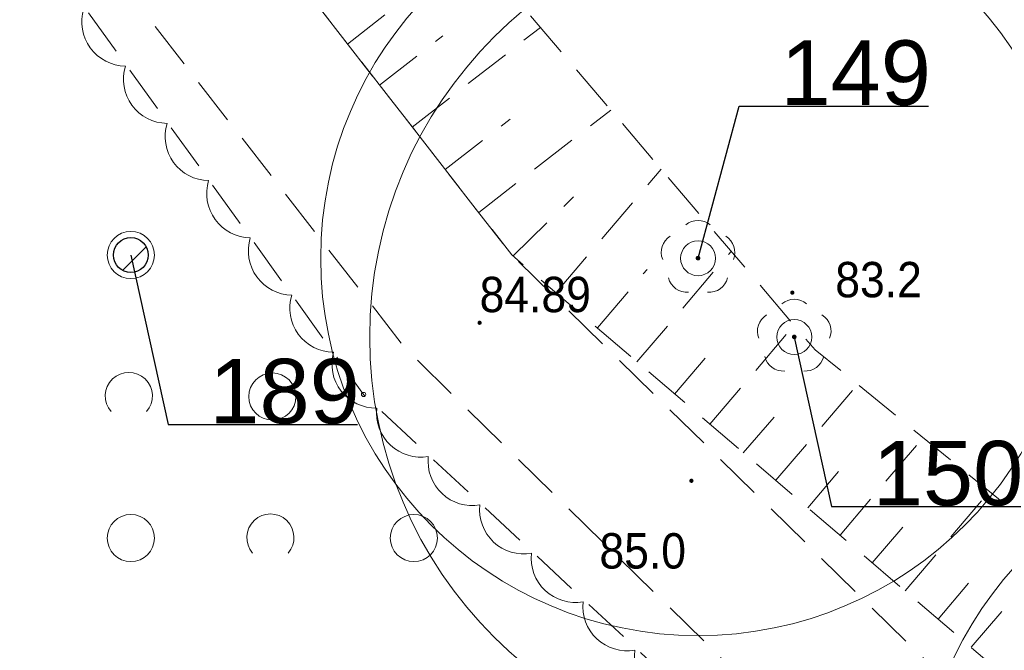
# Model space of a CAD drawing. Header units: metres. Extents: x 6540907 to 6541833, y 5893434 to 5894895.
# Tile 148 of 256: x 6541453 to 6541474, y 5893632 to 5893645. Entities that reach past the tile are written whole.
import ezdxf
from ezdxf import colors
from ezdxf.entities.mleader import LeaderData, LeaderLine
from ezdxf.enums import TextEntityAlignment as Align
from ezdxf.math import Vec2, Vec3

# ---------------------------------------------------------------- set-up
doc = ezdxf.new("R2010")
doc.units = ezdxf.units.M
doc.header["$MEASUREMENT"] = 0
doc.linetypes.add('1.0_0.5', pattern=[1.5, 1, -0.5])
doc.layers.get('0').update_dxf_attribs({"color": 2, "linetype": 'CONTINUOUS', "lineweight": 5})
for name, color, linetype, lineweight in [('140-Punkty robocze', 251, 'CONTINUOUS', 9), ('chodnik', 251, 'CONTINUOUS', 9), ('drzewo liściaste', 251, 'CONTINUOUS', 9), ('pikieta naturalna', 251, 'CONTINUOUS', 9), ('pikieta naturalna-Atr2', 251, 'CONTINUOUS', 9), ('pikieta sztuczna', 251, 'CONTINUOUS', 9), ('pikieta sztuczna-Atr2', 251, 'CONTINUOUS', 9), ('skarpa nieumocniona', 251, 'CONTINUOUS', 9), ('z_g_TOPOLE_out_E1', 12, 'CONTINUOUS', 20), ('z_i_drzewa_opis', 7, 'CONTINUOUS', 25), ('zadrzewienie  zakrzewienie', 252, 'CONTINUOUS', 15)]:
    doc.layers.add(name, color=color, linetype=linetype, lineweight=lineweight)
doc.layers.add('z_i_masywy_grupy', color=7, linetype='CONTINUOUS', lineweight=13, true_color=0x7f926c)
doc.styles.add('Opisowy', font='arial.ttf')
doc.styles.get("Standard").update_dxf_attribs({"font": 'Arial', "width": 0.75})

# ---------------------------------------------------------------- blocks, each defined once
blk = doc.blocks.new('PW01')
at = {"linetype": 'Continuous', "lineweight": 13}
h = blk.add_hatch(color=0, dxfattribs=at)
edge = h.paths.add_edge_path()
edge.add_arc((0, 0), 0.045, 0, 360)
blk = doc.blocks.new('OTZK1')
at = {"color": 0, "linetype": 'Continuous'}
blk.add_circle((0, 0), 0.5, dxfattribs=at)
blk = doc.blocks.new('OTZK2')
at = {"color": 0, "linetype": 'Continuous'}
blk.add_arc((0, 0), 0.5, 318.85, 221.162, dxfattribs=at)
blk = doc.blocks.new('OP021')
at = {"linetype": 'Continuous', "lineweight": 13}
h = blk.add_hatch(color=0, dxfattribs=at)
edge = h.paths.add_edge_path()
edge.add_arc((0, 0), 0.05, 0, 360)
at = {"color": 0, "linetype": 'Continuous', "lineweight": 13}
for centre, start, end in [((0, 0.4), 49.272, 130.728), ((-0.38, 0.124), 121.308, 202.548), ((0.38, 0.124), 337.452, 58.692), ((-0.235, -0.324), 193.221, 274.871), ((0.235, -0.324), 265.129, 346.7789999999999)]:
    blk.add_arc(centre, 0.4, start, end, dxfattribs=at)
blk = doc.blocks.new('PIKIETA')
at = {"color": 0}
blk.add_circle((0, 0), 0.045, dxfattribs=at)
blk = doc.blocks.new('_None')
blk = doc.blocks.new('punkt')
h = blk.add_hatch()
h.set_pattern_fill('ANSI32', color=256, scale=0.2)
h.set_pattern_definition([(45, (-4781848.87, -5644337.08), (-1.347038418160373, 1.347038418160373), []), (45, (-4781847.971974, -5644337.08), (-1.347038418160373, 1.347038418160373), [])])
edge = h.paths.add_edge_path()
edge.add_arc((0, 0), 0.2429884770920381, 0, 360)
blk.add_circle((0, 0), 0.2429884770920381)

msp = doc.modelspace()

# ---------------------------------------------------------------- linework, layer by layer
at = {"layer": 'chodnik', "linetype": '1.0_0.5', "lineweight": 18, "flags": 128}
msp.add_lwpolyline([(6541148.09, 5893710.203154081), (6541121.4, 5893696.703154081), (6541122.75, 5893694.81315408), (6541149.27, 5893707.44315408), (6541185.84, 5893721.06315408), (6541214.53, 5893724.55315408), (6541220.14, 5893724.06315408), (6541232.78, 5893720.54315408), (6541273.74, 5893698.72315408), (6541292.32, 5893691.73315408), (6541299.58, 5893690.08315408), (6541311.46, 5893689.823154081), (6541320.71, 5893691.52315408), (6541358.75, 5893703.01315408), (6541381.84, 5893702.76315408), (6541383.11, 5893702.283154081), (6541394.29, 5893699.46315408), (6541417.15, 5893690.50315408), (6541419.74, 5893688.413154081), (6541430.87, 5893678.663154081), (6541433.75, 5893676.30315408), (6541442.13, 5893664.703154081), (6541450.88, 5893651.85315408), (6541461.26, 5893638.50315408), (6541472.88, 5893627.113154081), (6541484.16, 5893618.953154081), (6541492.85, 5893614.033154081), (6541512, 5893607.15315408), (6541515.21, 5893606.55315408), (6541516.3, 5893609.15315408), (6541512.94, 5893609.993154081), (6541494.11, 5893616.77315408), (6541485.78, 5893621.47315408), (6541474.82, 5893629.413154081), (6541463.5, 5893640.50315408), (6541453.3, 5893653.613154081), (6541444.59, 5893666.42315408), (6541435.95, 5893678.38315408), (6541432.81, 5893680.953154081), (6541421.67, 5893690.71315408), (6541418.67, 5893693.12315408), (6541395.21, 5893702.323154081), (6541384.01, 5893705.14315408), (6541382.4, 5893705.76315408), (6541358.33, 5893706.01315408), (6541320.17, 5893694.50315408), (6541310.58, 5893692.44315408), (6541305.73, 5893692.42315408), (6541301.24, 5893692.62315408), (6541301.24, 5893692.62315408), (6541293.42, 5893694.87315408), (6541277.75, 5893700.703154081), (6541274.98, 5893701.48315408), (6541233.63, 5893723.15315408), (6541220.53, 5893727.12315408), (6541214.73, 5893727.19315408), (6541185.16, 5893724.01315408)], close=True, dxfattribs=at)
at = {"layer": 'skarpa nieumocniona', "linetype": '1.0_0.5', "lineweight": 18, "flags": 128}
msp.add_lwpolyline([(6541517.39, 5893609.43315408), (6541507.44, 5893612.79315408), (6541491.19, 5893621.19315408), (6541469.93, 5893638.493154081), (6541452.4, 5893659.06315408), (6541450.94, 5893660.63315408), (6541445.06, 5893666.23315408), (6541453.3, 5893653.613154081), (6541463.5, 5893640.50315408), (6541485.78, 5893621.47315408), (6541494.11, 5893616.77315408), (6541512.94, 5893609.993154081)], close=True, dxfattribs=at)
for points in [[(6541460.02, 5893644.97315408), (6541462.66, 5893647.033154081)], [(6541460.7, 5893644.10315408), (6541462.04, 5893645.14315408)], [(6541461.39, 5893643.21315408), (6541464.11, 5893645.323154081)], [(6541462.8, 5893641.40315408), (6541465.6, 5893643.573154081)], [(6541462.09, 5893642.31315408), (6541463.47, 5893643.38315408)], [(6541464.44, 5893639.703154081), (6541466.67, 5893642.323154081)], [(6541463.53, 5893640.48315408), (6541464.81, 5893641.73315408)], [(6541466.15, 5893638.23315408), (6541468.15, 5893640.573154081)], [(6541465.32, 5893638.953154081), (6541466.37, 5893640.19315408)], [(6541467.7, 5893636.913154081), (6541469.49, 5893639.01315408)], [(6541466.95, 5893637.55315408), (6541467.9, 5893638.663154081)], [(6541469.1, 5893635.72315408), (6541470.83, 5893637.75315408)], [(6541468.41, 5893636.30315408), (6541469.28, 5893637.31315408)], [(6541470.46, 5893634.56315408), (6541472.22, 5893636.62315408)], [(6541469.78, 5893635.14315408), (6541470.65, 5893636.17315408)], [(6541471.84, 5893633.38315408), (6541473.63, 5893635.48315408)], [(6541471.14, 5893633.97315408), (6541472.03, 5893635.01315408)], [(6541473.24, 5893632.18315408), (6541475.06, 5893634.31315408)], [(6541472.54, 5893632.783154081), (6541473.44, 5893633.84315408)]]:
    msp.add_lwpolyline(points, dxfattribs=at)
at = {"layer": 'z_g_TOPOLE_out_E1', "linetype": 'Continuous'}
for centre, radius in [((6541467.45089545, 5893640.430744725), 8), ((6541469.49089545, 5893638.760744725), 9), ((6541480.10089545, 5893628.530744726), 8)]:
    msp.add_circle(centre, radius, dxfattribs=at)
at = {"layer": 'z_i_masywy_grupy', "linetype": 'Continuous'}
msp.add_lwpolyline([(6541467.200940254, 5893631.096031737, -0.5000000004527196), (6541466.107206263, 5893632.122553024, -0.4999999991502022), (6541465.013472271, 5893633.149074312, -0.5000000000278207), (6541463.91973828, 5893634.175595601, -0.4999999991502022), (6541462.826004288, 5893635.202116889, -0.5000000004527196), (6541461.732270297, 5893636.228638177, -0.4999999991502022), (6541460.638536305, 5893637.255159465, -0.4999999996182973), (6541459.720953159, 5893638.437050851, -0.5000000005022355), (6541458.83904758, 5893639.650410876, -0.4999999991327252), (6541457.957142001, 5893640.8637709, -0.5000000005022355), (6541457.075236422, 5893642.077130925, -0.4999999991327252), (6541456.193330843, 5893643.29049095, -0.5000000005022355), (6541455.311425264, 5893644.503850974, -0.4999999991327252), (6541454.429519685, 5893645.717210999, -0.5000000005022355), (6541453.547614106, 5893646.930571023, -0.4999999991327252), (6541452.665708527, 5893648.143931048, -0.5000000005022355)], format="xyb", dxfattribs=at)
at = {"layer": 'zadrzewienie  zakrzewienie', "linetype": '1.0_0.5', "lineweight": 18, "flags": 128}
msp.add_lwpolyline([(6541318.34, 5893663.73315408), (6541365.21, 5893661.93315408), (6541400.25, 5893649.71315408), (6541416.54, 5893642.43315408), (6541431.06, 5893618.613154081), (6541451.77, 5893599.913154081), (6541474.69, 5893569.413154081), (6541515.21, 5893606.55315408), (6541506.98, 5893607.71315408), (6541490.01, 5893614.65315408), (6541473.59, 5893625.21315408), (6541460.36, 5893637.54315408), (6541433.18, 5893675.25315408), (6541416.44, 5893688.93315408), (6541382.33, 5893701.533154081), (6541358.84, 5893701.62315408), (6541325.63, 5893691.72315408), (6541325.63, 5893691.72315408)], close=True, dxfattribs=at)

# ---------------------------------------------------------------- block references
at = {"layer": '140-Punkty robocze', "linetype": 'Continuous', "lineweight": 13}
msp.add_blockref('PIKIETA', (6541460.36, 5893637.54315408), dxfattribs=at)
at = {"layer": 'drzewo liściaste', "linetype": 'Continuous', "lineweight": 18}
for p in [(6541467.45, 5893640.43315408), (6541467.45, 5893640.43315408), (6541467.45, 5893640.43315408), (6541469.49, 5893638.76315408), (6541469.49, 5893638.76315408), (6541469.49, 5893638.76315408)]:
    msp.add_blockref('OP021', p, dxfattribs=at)
at = {"layer": 'pikieta naturalna', "linetype": 'Continuous', "lineweight": 13}
for p in [(6541469.45, 5893639.703154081), (6541467.31, 5893635.71315408)]:
    msp.add_blockref('PW01', p, dxfattribs=at)
at = {"layer": 'pikieta sztuczna', "linetype": 'Continuous', "lineweight": 13}
msp.add_blockref('PW01', (6541462.82, 5893639.06315408), dxfattribs=at)
at = {"layer": 'z_g_TOPOLE_out_E1', "linetype": 'Continuous', "xscale": 1.520278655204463, "yscale": 1.520278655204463, "zscale": 1.520278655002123}
for p in [(6541467.45089545, 5893640.430744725), (6541469.49089545, 5893638.760744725)]:
    msp.add_blockref('punkt', p, dxfattribs=at)
at = {"layer": 'z_i_drzewa_opis', "ltscale": 0.01, "xscale": 1.520278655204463, "yscale": 1.520278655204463, "zscale": 1.520278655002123}
msp.add_blockref('punkt', (6541455.426, 5893640.499154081), dxfattribs=at)
at = {"layer": 'zadrzewienie  zakrzewienie', "linetype": 'Continuous', "lineweight": 18}
for name, p in [('OTZK1', (6541455.426, 5893640.499154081)), ('OTZK2', (6541455.384, 5893637.510154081)), ('OTZK1', (6541458.426, 5893637.499154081)), ('OTZK1', (6541455.426, 5893634.499154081)), ('OTZK2', (6541458.384, 5893634.510154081)), ('OTZK1', (6541461.426, 5893634.499154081))]:
    msp.add_blockref(name, p, dxfattribs=at)

# ---------------------------------------------------------------- texts
at = {"layer": 'pikieta naturalna-Atr2', "width": 0.9}
for s, p in [('83.2', (6541470.36, 5893639.60315408)), ('85.0', (6541465.36, 5893633.85315408))]:
    msp.add_text(s, height=0.75, dxfattribs=at).set_placement(p)
at = {"layer": 'pikieta sztuczna-Atr2', "width": 0.9}
msp.add_text('84.89', height=0.75, dxfattribs=at).set_placement((6541462.82, 5893639.06315408), align=Align.BOTTOM_LEFT)

# ---------------------------------------------------------------- leaders
at = {"layer": 'z_g_TOPOLE_out_E1', "linetype": 'Continuous'}
ml = msp.add_multileader_mtext('Standard', dxfattribs=at)
ml.set_content('149', color=256, style='Opisowy')
ml.set_leader_properties()
ml.set_arrow_properties(name='NONE')
ml.build(insert=Vec2(0, 0))
ml.multileader.update_dxf_attribs({"has_dogleg": 0, "text_left_attachment_type": 6, "text_right_attachment_type": 5, "text_top_attachment_type": 0, "text_bottom_attachment_type": 0, "dogleg_length": 1.91433062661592, "arrow_head_size": 7.005444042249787})
ctx = ml.context
ctx.base_point, ctx.char_height, ctx.arrow_head_size, ctx.landing_gap_size, ctx.plane_origin, ctx.plane_x_axis, ctx.plane_y_axis = Vec3(6541468.32323713, 5893643.658761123), 1.368250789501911, 7.005444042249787, 0.8756805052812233, Vec3(6541460.868434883, 5893632.454278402), Vec3(1, -1.49998432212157e-15), Vec3(1.49998432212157e-15, 1)
ctx.left_attachment, ctx.right_attachment, ctx.attachment_type = 6, 5, 2
notes = []
notes.append((ctx, [(1, (1, 1, 0), (6541465.28267982, 5893643.658761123), (1, -1.49998432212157e-15), 3.040557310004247, [(0, [(6541467.45089545, 5893640.430744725), (6541468.32323713, 5893643.658761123), (6541468.32323713, 5893643.658761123), (6541468.32323713, 5893643.658761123), (6541468.32323713, 5893643.658761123), (6541468.32323713, 5893643.658761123), (6541468.32323713, 5893643.658761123), (6541468.32323713, 5893643.658761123), (6541468.32323713, 5893643.658761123), (6541468.32323713, 5893643.658761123), (6541468.32323713, 5893643.658761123), (6541468.32323713, 5893643.658761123), (6541468.32323713, 5893643.658761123), (6541468.32323713, 5893643.658761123), (6541468.32323713, 5893643.658761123), (6541468.32323713, 5893643.658761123), (6541468.32323713, 5893643.658761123), (6541468.32323713, 5893643.658761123), (6541468.32323713, 5893643.658761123), (6541468.32323713, 5893643.658761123), (6541468.32323713, 5893643.658761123), (6541468.32323713, 5893643.658761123), (6541468.32323713, 5893643.658761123), (6541468.32323713, 5893643.658761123), (6541468.32323713, 5893643.658761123), (6541468.32323713, 5893643.658761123), (6541468.32323713, 5893643.658761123), (6541468.32323713, 5893643.658761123), (6541468.32323713, 5893643.658761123), (6541468.32323713, 5893643.658761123), (6541468.32323713, 5893643.658761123), (6541468.32323713, 5893643.658761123), (6541468.32323713, 5893643.658761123), (6541468.32323713, 5893643.658761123), (6541468.32323713, 5893643.658761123), (6541468.32323713, 5893643.658761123), (6541468.32323713, 5893643.658761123), (6541468.32323713, 5893643.658761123), (6541468.32323713, 5893643.658761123), (6541468.32323713, 5893643.658761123), (6541468.32323713, 5893643.658761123), (6541468.32323713, 5893643.658761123), (6541468.32323713, 5893643.658761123), (6541468.32323713, 5893643.658761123), (6541468.32323713, 5893643.658761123), (6541468.32323713, 5893643.658761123), (6541468.32323713, 5893643.658761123), (6541468.32323713, 5893643.658761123), (6541468.32323713, 5893643.658761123), (6541468.32323713, 5893643.658761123), (6541468.32323713, 5893643.658761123), (6541468.32323713, 5893643.658761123), (6541468.32323713, 5893643.658761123), (6541468.32323713, 5893643.658761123), (6541468.32323713, 5893643.658761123), (6541468.32323713, 5893643.658761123), (6541468.32323713, 5893643.658761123), (6541468.32323713, 5893643.658761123), (6541468.32323713, 5893643.658761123), (6541468.32323713, 5893643.658761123), (6541468.32323713, 5893643.658761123), (6541468.32323713, 5893643.658761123), (6541468.32323713, 5893643.658761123), (6541468.32323713, 5893643.658761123), (6541468.32323713, 5893643.658761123), (6541468.32323713, 5893643.658761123), (6541468.32323713, 5893643.658761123), (6541468.32323713, 5893643.658761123), (6541468.32323713, 5893643.658761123), (6541468.32323713, 5893643.658761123), (6541468.32323713, 5893643.658761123), (6541468.32323713, 5893643.658761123), (6541468.32323713, 5893643.658761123), (6541468.32323713, 5893643.658761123), (6541468.32323713, 5893643.658761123), (6541468.32323713, 5893643.658761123), (6541468.32323713, 5893643.658761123), (6541468.32323713, 5893643.658761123), (6541468.32323713, 5893643.658761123), (6541468.32323713, 5893643.658761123), (6541468.32323713, 5893643.658761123), (6541468.32323713, 5893643.658761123), (6541468.32323713, 5893643.658761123), (6541468.32323713, 5893643.658761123), (6541468.32323713, 5893643.658761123), (6541468.32323713, 5893643.658761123), (6541468.32323713, 5893643.658761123), (6541468.32323713, 5893643.658761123), (6541468.32323713, 5893643.658761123), (6541468.32323713, 5893643.658761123), (6541468.32323713, 5893643.658761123), (6541468.32323713, 5893643.658761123), (6541468.32323713, 5893643.658761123), (6541468.32323713, 5893643.658761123), (6541468.32323713, 5893643.658761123), (6541468.32323713, 5893643.658761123), (6541468.32323713, 5893643.658761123), (6541468.32323713, 5893643.658761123), (6541468.32323713, 5893643.658761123), (6541468.32323713, 5893643.658761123), (6541468.32323713, 5893643.658761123), (6541468.32323713, 5893643.658761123), (6541468.32323713, 5893643.658761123), (6541468.32323713, 5893643.658761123), (6541468.32323713, 5893643.658761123), (6541468.32323713, 5893643.658761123), (6541468.32323713, 5893643.658761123), (6541468.32323713, 5893643.658761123), (6541468.32323713, 5893643.658761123), (6541468.32323713, 5893643.658761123), (6541468.32323713, 5893643.658761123), (6541468.32323713, 5893643.658761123), (6541468.32323713, 5893643.658761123), (6541468.32323713, 5893643.658761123), (6541468.32323713, 5893643.658761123), (6541468.32323713, 5893643.658761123), (6541468.32323713, 5893643.658761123), (6541468.32323713, 5893643.658761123), (6541468.32323713, 5893643.658761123), (6541468.32323713, 5893643.658761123), (6541468.32323713, 5893643.658761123), (6541468.32323713, 5893643.658761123), (6541468.32323713, 5893643.658761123), (6541468.32323713, 5893643.658761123), (6541468.32323713, 5893643.658761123), (6541468.32323713, 5893643.658761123), (6541468.32323713, 5893643.658761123), (6541468.32323713, 5893643.658761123)], 256, [])])]))
ctx.mtext.insert, ctx.mtext.text_direction, ctx.mtext.rotation, ctx.mtext.flow_direction = Vec3(6541469.198917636, 5893645.050344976), Vec3(1, -1.49998432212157e-15), -1.49998432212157e-15, 5
ml = msp.add_multileader_mtext('Standard', dxfattribs=at)
ml.set_content('150', color=256, style='Opisowy')
ml.set_leader_properties()
ml.set_arrow_properties(name='NONE')
ml.build(insert=Vec2(0, 0))
ml.multileader.update_dxf_attribs({"has_dogleg": 0, "text_left_attachment_type": 6, "text_right_attachment_type": 5, "text_top_attachment_type": 0, "text_bottom_attachment_type": 0, "dogleg_length": 1.91433062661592, "arrow_head_size": 7.005444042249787})
ctx = ml.context
ctx.base_point, ctx.char_height, ctx.arrow_head_size, ctx.landing_gap_size, ctx.plane_origin, ctx.plane_x_axis, ctx.plane_y_axis = Vec3(6541470.279553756, 5893635.168342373), 1.368250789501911, 7.005444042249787, 0.8756805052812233, Vec3(6541462.908434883, 5893630.784278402), Vec3(1, -1.49998432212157e-15), Vec3(1.49998432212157e-15, 1)
ctx.left_attachment, ctx.right_attachment, ctx.attachment_type = 6, 5, 2
notes.append((ctx, [(1, (1, 1, 0), (6541467.238996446, 5893635.168342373), (1, -1.49998432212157e-15), 3.040557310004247, [(0, [(6541469.49089545, 5893638.760744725), (6541470.279553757, 5893635.168342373), (6541470.279553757, 5893635.168342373), (6541470.279553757, 5893635.168342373), (6541470.279553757, 5893635.168342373), (6541470.279553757, 5893635.168342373), (6541470.279553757, 5893635.168342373), (6541470.279553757, 5893635.168342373), (6541470.279553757, 5893635.168342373), (6541470.279553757, 5893635.168342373), (6541470.279553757, 5893635.168342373), (6541470.279553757, 5893635.168342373), (6541470.279553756, 5893635.168342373), (6541470.279553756, 5893635.168342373), (6541470.279553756, 5893635.168342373), (6541470.279553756, 5893635.168342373), (6541470.279553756, 5893635.168342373), (6541470.279553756, 5893635.168342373), (6541470.279553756, 5893635.168342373), (6541470.279553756, 5893635.168342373), (6541470.279553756, 5893635.168342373), (6541470.279553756, 5893635.168342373), (6541470.279553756, 5893635.168342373), (6541470.279553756, 5893635.168342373), (6541470.279553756, 5893635.168342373), (6541470.279553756, 5893635.168342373), (6541470.279553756, 5893635.168342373), (6541470.279553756, 5893635.168342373), (6541470.279553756, 5893635.168342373), (6541470.279553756, 5893635.168342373), (6541470.279553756, 5893635.168342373), (6541470.279553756, 5893635.168342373), (6541470.279553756, 5893635.168342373), (6541470.279553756, 5893635.168342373), (6541470.279553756, 5893635.168342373), (6541470.279553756, 5893635.168342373), (6541470.279553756, 5893635.168342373), (6541470.279553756, 5893635.168342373), (6541470.279553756, 5893635.168342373), (6541470.279553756, 5893635.168342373), (6541470.279553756, 5893635.168342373), (6541470.279553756, 5893635.168342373), (6541470.279553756, 5893635.168342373), (6541470.279553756, 5893635.168342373), (6541470.279553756, 5893635.168342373), (6541470.279553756, 5893635.168342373), (6541470.279553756, 5893635.168342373), (6541470.279553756, 5893635.168342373), (6541470.279553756, 5893635.168342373), (6541470.279553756, 5893635.168342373), (6541470.279553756, 5893635.168342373), (6541470.279553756, 5893635.168342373), (6541470.279553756, 5893635.168342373), (6541470.279553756, 5893635.168342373), (6541470.279553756, 5893635.168342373), (6541470.279553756, 5893635.168342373), (6541470.279553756, 5893635.168342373), (6541470.279553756, 5893635.168342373), (6541470.279553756, 5893635.168342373), (6541470.279553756, 5893635.168342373), (6541470.279553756, 5893635.168342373), (6541470.279553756, 5893635.168342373), (6541470.279553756, 5893635.168342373), (6541470.279553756, 5893635.168342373), (6541470.279553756, 5893635.168342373), (6541470.279553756, 5893635.168342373), (6541470.279553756, 5893635.168342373), (6541470.279553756, 5893635.168342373), (6541470.279553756, 5893635.168342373), (6541470.279553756, 5893635.168342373), (6541470.279553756, 5893635.168342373), (6541470.279553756, 5893635.168342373), (6541470.279553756, 5893635.168342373), (6541470.279553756, 5893635.168342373), (6541470.279553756, 5893635.168342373), (6541470.279553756, 5893635.168342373), (6541470.279553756, 5893635.168342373), (6541470.279553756, 5893635.168342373), (6541470.279553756, 5893635.168342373), (6541470.279553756, 5893635.168342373), (6541470.279553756, 5893635.168342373), (6541470.279553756, 5893635.168342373), (6541470.279553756, 5893635.168342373), (6541470.279553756, 5893635.168342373), (6541470.279553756, 5893635.168342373), (6541470.279553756, 5893635.168342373), (6541470.279553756, 5893635.168342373), (6541470.279553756, 5893635.168342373), (6541470.279553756, 5893635.168342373), (6541470.279553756, 5893635.168342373), (6541470.279553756, 5893635.168342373), (6541470.279553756, 5893635.168342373), (6541470.279553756, 5893635.168342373), (6541470.279553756, 5893635.168342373), (6541470.279553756, 5893635.168342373), (6541470.279553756, 5893635.168342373), (6541470.279553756, 5893635.168342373), (6541470.279553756, 5893635.168342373), (6541470.279553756, 5893635.168342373), (6541470.279553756, 5893635.168342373), (6541470.279553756, 5893635.168342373), (6541470.279553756, 5893635.168342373), (6541470.279553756, 5893635.168342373), (6541470.279553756, 5893635.168342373), (6541470.279553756, 5893635.168342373), (6541470.279553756, 5893635.168342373), (6541470.279553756, 5893635.168342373), (6541470.279553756, 5893635.168342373), (6541470.279553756, 5893635.168342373), (6541470.279553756, 5893635.168342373), (6541470.279553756, 5893635.168342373), (6541470.279553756, 5893635.168342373), (6541470.279553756, 5893635.168342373), (6541470.279553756, 5893635.168342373), (6541470.279553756, 5893635.168342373), (6541470.279553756, 5893635.168342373), (6541470.279553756, 5893635.168342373), (6541470.279553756, 5893635.168342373), (6541470.279553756, 5893635.168342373), (6541470.279553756, 5893635.168342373), (6541470.279553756, 5893635.168342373), (6541470.279553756, 5893635.168342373), (6541470.279553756, 5893635.168342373), (6541470.279553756, 5893635.168342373), (6541470.279553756, 5893635.168342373), (6541470.279553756, 5893635.168342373), (6541470.279553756, 5893635.168342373), (6541470.279553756, 5893635.168342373)], 256, [])])]))
ctx.mtext.insert, ctx.mtext.text_direction, ctx.mtext.rotation, ctx.mtext.flow_direction = Vec3(6541471.155234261, 5893636.559926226), Vec3(1, -1.49998432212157e-15), -1.49998432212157e-15, 5
at = {"layer": 'z_i_drzewa_opis'}
ml = msp.add_multileader_mtext('Standard', dxfattribs=at)
ml.set_content('189', color=256, style='Opisowy')
ml.set_leader_properties()
ml.set_arrow_properties(name='NONE')
ml.build(insert=Vec2(0, 0))
ml.multileader.update_dxf_attribs({"has_dogleg": 0, "text_left_attachment_type": 6, "text_right_attachment_type": 5, "text_top_attachment_type": 0, "text_bottom_attachment_type": 0, "dogleg_length": 1.91433062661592, "arrow_head_size": 7.005444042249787})
ctx = ml.context
ctx.base_point, ctx.char_height, ctx.arrow_head_size, ctx.landing_gap_size, ctx.plane_origin, ctx.plane_x_axis, ctx.plane_y_axis = Vec3(6541456.214658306, 5893636.906751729), 1.368250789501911, 7.005444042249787, 0.8756805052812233, Vec3(6541448.843539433, 5893632.522687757), Vec3(1, -1.49998432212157e-15), Vec3(1.49998432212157e-15, 1)
ctx.left_attachment, ctx.right_attachment, ctx.attachment_type = 6, 5, 2
notes.append((ctx, [(1, (1, 1, 0), (6541453.174100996, 5893636.906751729), (1, -1.49998432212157e-15), 3.040557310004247, [(0, [(6541455.426, 5893640.499154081), (6541456.214658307, 5893636.906751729), (6541456.214658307, 5893636.906751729), (6541456.214658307, 5893636.906751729), (6541456.214658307, 5893636.906751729), (6541456.214658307, 5893636.906751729), (6541456.214658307, 5893636.906751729), (6541456.214658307, 5893636.906751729), (6541456.214658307, 5893636.906751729), (6541456.214658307, 5893636.906751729), (6541456.214658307, 5893636.906751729), (6541456.214658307, 5893636.906751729), (6541456.214658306, 5893636.906751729), (6541456.214658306, 5893636.906751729), (6541456.214658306, 5893636.906751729), (6541456.214658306, 5893636.906751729), (6541456.214658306, 5893636.906751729), (6541456.214658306, 5893636.906751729), (6541456.214658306, 5893636.906751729), (6541456.214658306, 5893636.906751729), (6541456.214658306, 5893636.906751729), (6541456.214658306, 5893636.906751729), (6541456.214658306, 5893636.906751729), (6541456.214658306, 5893636.906751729), (6541456.214658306, 5893636.906751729), (6541456.214658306, 5893636.906751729), (6541456.214658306, 5893636.906751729), (6541456.214658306, 5893636.906751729), (6541456.214658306, 5893636.906751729), (6541456.214658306, 5893636.906751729), (6541456.214658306, 5893636.906751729), (6541456.214658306, 5893636.906751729), (6541456.214658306, 5893636.906751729), (6541456.214658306, 5893636.906751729), (6541456.214658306, 5893636.906751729), (6541456.214658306, 5893636.906751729), (6541456.214658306, 5893636.906751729), (6541456.214658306, 5893636.906751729), (6541456.214658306, 5893636.906751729), (6541456.214658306, 5893636.906751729), (6541456.214658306, 5893636.906751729), (6541456.214658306, 5893636.906751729), (6541456.214658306, 5893636.906751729), (6541456.214658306, 5893636.906751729), (6541456.214658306, 5893636.906751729), (6541456.214658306, 5893636.906751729), (6541456.214658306, 5893636.906751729), (6541456.214658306, 5893636.906751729), (6541456.214658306, 5893636.906751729), (6541456.214658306, 5893636.906751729), (6541456.214658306, 5893636.906751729), (6541456.214658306, 5893636.906751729), (6541456.214658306, 5893636.906751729), (6541456.214658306, 5893636.906751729), (6541456.214658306, 5893636.906751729), (6541456.214658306, 5893636.906751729), (6541456.214658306, 5893636.906751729), (6541456.214658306, 5893636.906751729), (6541456.214658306, 5893636.906751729), (6541456.214658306, 5893636.906751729), (6541456.214658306, 5893636.906751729), (6541456.214658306, 5893636.906751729), (6541456.214658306, 5893636.906751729), (6541456.214658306, 5893636.906751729), (6541456.214658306, 5893636.906751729), (6541456.214658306, 5893636.906751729), (6541456.214658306, 5893636.906751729), (6541456.214658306, 5893636.906751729), (6541456.214658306, 5893636.906751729), (6541456.214658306, 5893636.906751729), (6541456.214658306, 5893636.906751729), (6541456.214658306, 5893636.906751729), (6541456.214658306, 5893636.906751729), (6541456.214658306, 5893636.906751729), (6541456.214658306, 5893636.906751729), (6541456.214658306, 5893636.906751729), (6541456.214658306, 5893636.906751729), (6541456.214658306, 5893636.906751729), (6541456.214658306, 5893636.906751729), (6541456.214658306, 5893636.906751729), (6541456.214658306, 5893636.906751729), (6541456.214658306, 5893636.906751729), (6541456.214658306, 5893636.906751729), (6541456.214658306, 5893636.906751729), (6541456.214658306, 5893636.906751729), (6541456.214658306, 5893636.906751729), (6541456.214658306, 5893636.906751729), (6541456.214658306, 5893636.906751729), (6541456.214658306, 5893636.906751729), (6541456.214658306, 5893636.906751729), (6541456.214658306, 5893636.906751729), (6541456.214658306, 5893636.906751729), (6541456.214658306, 5893636.906751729), (6541456.214658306, 5893636.906751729), (6541456.214658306, 5893636.906751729), (6541456.214658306, 5893636.906751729), (6541456.214658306, 5893636.906751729), (6541456.214658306, 5893636.906751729), (6541456.214658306, 5893636.906751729), (6541456.214658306, 5893636.906751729), (6541456.214658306, 5893636.906751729), (6541456.214658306, 5893636.906751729), (6541456.214658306, 5893636.906751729), (6541456.214658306, 5893636.906751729), (6541456.214658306, 5893636.906751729), (6541456.214658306, 5893636.906751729), (6541456.214658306, 5893636.906751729), (6541456.214658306, 5893636.906751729), (6541456.214658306, 5893636.906751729), (6541456.214658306, 5893636.906751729), (6541456.214658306, 5893636.906751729), (6541456.214658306, 5893636.906751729), (6541456.214658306, 5893636.906751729), (6541456.214658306, 5893636.906751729), (6541456.214658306, 5893636.906751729), (6541456.214658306, 5893636.906751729), (6541456.214658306, 5893636.906751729), (6541456.214658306, 5893636.906751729), (6541456.214658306, 5893636.906751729), (6541456.214658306, 5893636.906751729), (6541456.214658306, 5893636.906751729), (6541456.214658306, 5893636.906751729), (6541456.214658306, 5893636.906751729), (6541456.214658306, 5893636.906751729), (6541456.214658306, 5893636.906751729), (6541456.214658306, 5893636.906751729), (6541456.214658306, 5893636.906751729), (6541456.214658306, 5893636.906751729), (6541456.214658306, 5893636.906751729), (6541456.214658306, 5893636.906751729), (6541456.214658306, 5893636.906751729), (6541456.214658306, 5893636.906751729)], 256, [])])]))
ctx.mtext.insert, ctx.mtext.text_direction, ctx.mtext.rotation, ctx.mtext.flow_direction = Vec3(6541457.090338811, 5893638.298335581), Vec3(1, -1.49998432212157e-15), -1.49998432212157e-15, 5
for ctx, leaders in notes:
    for number, flags, end, landing, length, lines in leaders:
        leader = LeaderData()
        leader.index, (leader.has_last_leader_line, leader.has_dogleg_vector, leader.attachment_direction) = number, flags
        leader.last_leader_point, leader.dogleg_vector, leader.dogleg_length = Vec3(end), Vec3(landing), length
        for number, points, colour, breaks in lines:
            line = LeaderLine()
            line.index, line.vertices, line.color, line.breaks = number, Vec3.list(points), colors.encode_raw_color(colour), breaks
            leader.lines.append(line)
        ctx.leaders.append(leader)

doc.saveas('drawing.dxf')
